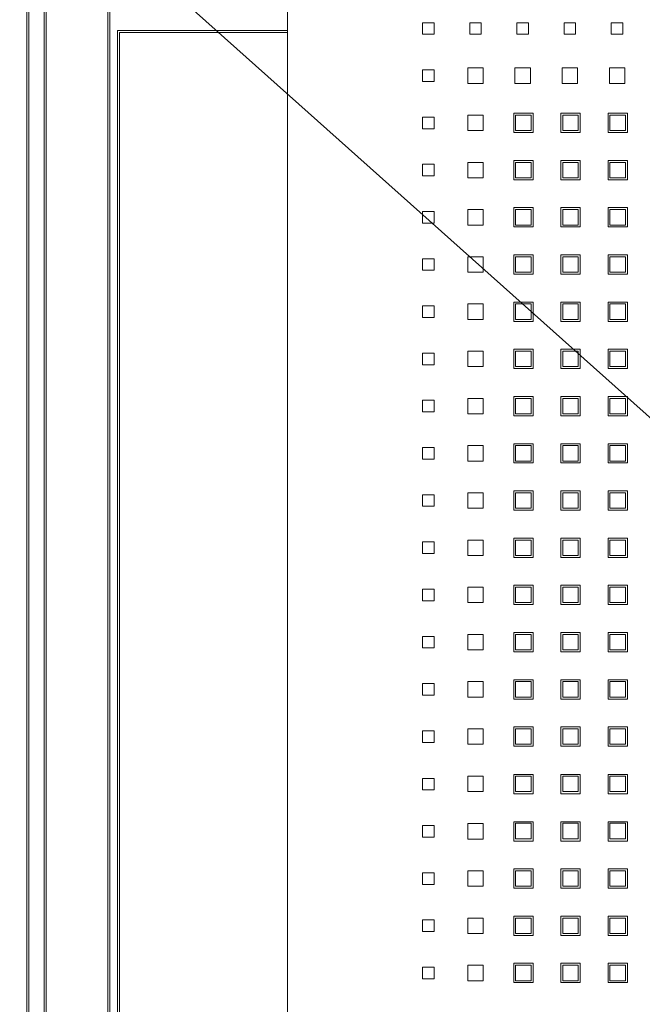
# Model space of a CAD drawing. Header units: millimetres. Extents: x -5941 to 19721, y -9230 to 6433.
# Tile 97 of 204: x 5840 to 5856, y -3926 to -3901. Entities that reach past the tile are written whole.
import ezdxf

# ---------------------------------------------------------------- set-up
doc = ezdxf.new("R2010")
doc.units = ezdxf.units.MM
doc.layers.add('A_SUFITY OPIS', color=1, linetype='Continuous')
doc.layers.add('GL-urzadzenia', color=6, linetype='Continuous', lineweight=20)

# ---------------------------------------------------------------- blocks, each defined once
blk = doc.blocks.new('RSen_55_ME_FB_SOg - fxza50a2veb - fully flat decoration panel - SH_daikin_tbq - standard-4997338-bottom')
at = {"lineweight": 18}
for p, q in [((-287.5, 287.5), (-287.5, -287.5)), ((-287, 287), (-287, -287)), ((-283, -283), (-283, 283)), ((-282.5, -282.5), (-282.5, 282.5)), ((-266.5, -266.5), (-266.5, 266.5)), ((-266, 266), (-266, -266)), ((-220, 220), (-220, -220)), ((-220, -220), (-220, 220)), ((-185, 185), (-182, 185)), ((-185, 182), (-185, 185)), ((-182, 185), (-182, 182)), ((-172.77, 182), (-172.77, 185)), ((-172.77, 185), (-169.77, 185)), ((-169.77, 185), (-169.77, 182)), ((-160.54, 182), (-160.54, 185)), ((-160.54, 185), (-157.54, 185)), ((-157.54, 185), (-157.54, 182)), ((-148.31, 182), (-148.31, 185)), ((-148.31, 185), (-145.31, 185)), ((-145.31, 185), (-145.31, 182)), ((-136.08, 182), (-136.08, 185)), ((-136.08, 185), (-133.08, 185)), ((-133.08, 185), (-133.08, 182)), ((-264, -183), (-264, 183)), ((-264, 183), (-222.14, 183)), ((-263.5, 182.5), (-263.5, -182.5)), ((-222.14, 182.5), (-263.5, 182.5)), ((-263.5, 182.5), (-263.5, 182.5)), ((-222.14, 183), (-220, 183)), ((-220, 182.5), (-222.14, 182.5)), ((-182, 182), (-185, 182)), ((-169.77, 182), (-172.77, 182)), ((-157.54, 182), (-160.54, 182)), ((-145.31, 182), (-148.31, 182)), ((-133.08, 182), (-136.08, 182)), ((-185, 172.77), (-182, 172.77)), ((-185, 169.77), (-185, 172.77)), ((-182, 172.77), (-182, 169.77)), ((-173.27, 169.27), (-173.27, 173.27)), ((-173.27, 173.27), (-169.27, 173.27)), ((-169.27, 173.27), (-169.27, 169.27)), ((-161.04, 169.27), (-161.04, 173.27)), ((-161.04, 173.27), (-157.04, 173.27)), ((-157.04, 173.27), (-157.04, 169.27)), ((-148.81, 169.27), (-148.81, 173.27)), ((-148.81, 173.27), (-144.81, 173.27)), ((-144.81, 173.27), (-144.81, 169.27)), ((-136.58, 169.27), (-136.58, 173.27)), ((-136.58, 173.27), (-132.58, 173.27)), ((-132.58, 173.27), (-132.58, 169.27)), ((-182, 169.77), (-185, 169.77)), ((-169.27, 169.27), (-173.27, 169.27)), ((-157.04, 169.27), (-161.04, 169.27)), ((-144.81, 169.27), (-148.81, 169.27)), ((-132.58, 169.27), (-136.58, 169.27)), ((-173.27, 157.04), (-173.27, 161.04)), ((-173.27, 161.04), (-169.27, 161.04)), ((-169.27, 161.04), (-169.27, 157.04)), ((-161.35, 156.54), (-161.35, 161.54)), ((-161.35, 161.54), (-156.35, 161.54)), ((-156.88, 161.04), (-160.88, 161.04)), ((-160.88, 161.04), (-160.88, 157.04)), ((-156.88, 157.04), (-156.88, 161.04)), ((-156.35, 161.54), (-156.35, 156.54)), ((-149.12, 156.54), (-149.12, 161.54)), ((-149.12, 161.54), (-144.12, 161.54)), ((-144.65, 161.04), (-148.65, 161.04)), ((-148.65, 161.04), (-148.65, 157.04)), ((-144.65, 157.04), (-144.65, 161.04)), ((-144.12, 161.54), (-144.12, 156.54)), ((-136.92, 156.54), (-136.92, 161.54)), ((-136.92, 161.54), (-131.92, 161.54)), ((-132.42, 161.04), (-136.42, 161.04)), ((-136.42, 161.04), (-136.42, 157.04)), ((-132.42, 157.04), (-132.42, 161.04)), ((-131.92, 161.54), (-131.92, 156.54)), ((-185, 160.54), (-182, 160.54)), ((-185, 157.54), (-185, 160.54)), ((-182, 160.54), (-182, 157.54)), ((-182, 157.54), (-185, 157.54)), ((-169.27, 157.04), (-173.27, 157.04)), ((-156.35, 156.54), (-161.35, 156.54)), ((-160.88, 157.04), (-156.88, 157.04)), ((-144.12, 156.54), (-149.12, 156.54)), ((-148.65, 157.04), (-144.65, 157.04)), ((-131.92, 156.54), (-136.92, 156.54)), ((-136.42, 157.04), (-132.42, 157.04)), ((-185, 148.31), (-182, 148.31)), ((-185, 145.31), (-185, 148.31)), ((-182, 148.31), (-182, 145.31)), ((-173.27, 144.81), (-173.27, 148.81)), ((-173.27, 148.81), (-169.27, 148.81)), ((-169.27, 148.81), (-169.27, 144.81)), ((-161.35, 144.31), (-161.35, 149.31)), ((-161.35, 149.31), (-156.35, 149.31)), ((-156.88, 148.81), (-160.88, 148.81)), ((-160.88, 148.81), (-160.88, 144.81)), ((-156.88, 144.81), (-156.88, 148.81)), ((-156.35, 149.31), (-156.35, 144.31)), ((-149.12, 144.31), (-149.12, 149.31)), ((-149.12, 149.31), (-144.12, 149.31)), ((-144.65, 148.81), (-148.65, 148.81)), ((-148.65, 148.81), (-148.65, 144.81)), ((-144.65, 144.81), (-144.65, 148.81)), ((-144.12, 149.31), (-144.12, 144.31)), ((-136.92, 144.31), (-136.92, 149.31)), ((-136.92, 149.31), (-131.92, 149.31)), ((-132.42, 148.81), (-136.42, 148.81)), ((-136.42, 148.81), (-136.42, 144.81)), ((-132.42, 144.81), (-132.42, 148.81)), ((-131.92, 149.31), (-131.92, 144.31)), ((-182, 145.31), (-185, 145.31)), ((-169.27, 144.81), (-173.27, 144.81)), ((-156.35, 144.31), (-161.35, 144.31)), ((-160.88, 144.81), (-156.88, 144.81)), ((-144.12, 144.31), (-149.12, 144.31)), ((-148.65, 144.81), (-144.65, 144.81)), ((-131.92, 144.31), (-136.92, 144.31)), ((-136.42, 144.81), (-132.42, 144.81)), ((-185, 136.08), (-182, 136.08)), ((-185, 133.08), (-185, 136.08)), ((-182, 136.08), (-182, 133.08)), ((-173.27, 132.58), (-173.27, 136.58)), ((-173.27, 136.58), (-169.27, 136.58)), ((-169.27, 136.58), (-169.27, 132.58)), ((-161.35, 132.08), (-161.35, 137.08)), ((-161.35, 137.08), (-156.35, 137.08)), ((-156.88, 136.58), (-160.88, 136.58)), ((-160.88, 136.58), (-160.88, 132.58)), ((-156.88, 132.58), (-156.88, 136.58)), ((-156.35, 137.08), (-156.35, 132.08)), ((-149.12, 132.08), (-149.12, 137.08)), ((-149.12, 137.08), (-144.12, 137.08)), ((-144.65, 136.58), (-148.65, 136.58)), ((-148.65, 136.58), (-148.65, 132.58)), ((-144.65, 132.58), (-144.65, 136.58)), ((-144.12, 137.08), (-144.12, 132.08)), ((-136.92, 132.08), (-136.92, 137.08)), ((-136.92, 137.08), (-131.92, 137.08)), ((-132.42, 136.58), (-136.42, 136.58)), ((-136.42, 136.58), (-136.42, 132.58)), ((-132.42, 132.58), (-132.42, 136.58)), ((-131.92, 137.08), (-131.92, 132.08)), ((-182, 133.08), (-185, 133.08)), ((-169.27, 132.58), (-173.27, 132.58)), ((-156.35, 132.08), (-161.35, 132.08)), ((-160.88, 132.58), (-156.88, 132.58)), ((-144.12, 132.08), (-149.12, 132.08)), ((-148.65, 132.58), (-144.65, 132.58)), ((-131.92, 132.08), (-136.92, 132.08)), ((-136.42, 132.58), (-132.42, 132.58)), ((-185, 123.85), (-182, 123.85)), ((-185, 120.85), (-185, 123.85)), ((-182, 123.85), (-182, 120.85)), ((-173.27, 120.35), (-173.27, 124.35)), ((-173.27, 124.35), (-169.27, 124.35)), ((-169.27, 124.35), (-169.27, 120.35)), ((-161.35, 119.85), (-161.35, 124.85)), ((-161.35, 124.85), (-156.35, 124.85)), ((-156.88, 124.35), (-160.88, 124.35)), ((-160.88, 124.35), (-160.88, 120.35)), ((-156.88, 120.35), (-156.88, 124.35)), ((-156.35, 124.85), (-156.35, 119.85)), ((-149.12, 119.85), (-149.12, 124.85)), ((-149.12, 124.85), (-144.12, 124.85)), ((-144.65, 124.35), (-148.65, 124.35)), ((-148.65, 124.35), (-148.65, 120.35)), ((-144.65, 120.35), (-144.65, 124.35)), ((-144.12, 124.85), (-144.12, 119.85)), ((-136.92, 119.85), (-136.92, 124.85)), ((-136.92, 124.85), (-131.92, 124.85)), ((-132.42, 124.35), (-136.42, 124.35)), ((-136.42, 124.35), (-136.42, 120.35)), ((-132.42, 120.35), (-132.42, 124.35)), ((-131.92, 124.85), (-131.92, 119.85)), ((-182, 120.85), (-185, 120.85)), ((-169.27, 120.35), (-173.27, 120.35)), ((-160.88, 120.35), (-156.88, 120.35)), ((-148.65, 120.35), (-144.65, 120.35)), ((-136.42, 120.35), (-132.42, 120.35)), ((-156.35, 119.85), (-161.35, 119.85)), ((-144.12, 119.85), (-149.12, 119.85)), ((-131.92, 119.85), (-136.92, 119.85)), ((-161.35, 107.62), (-161.35, 112.62)), ((-161.35, 112.62), (-156.35, 112.62)), ((-156.35, 112.62), (-156.35, 107.62)), ((-149.12, 107.62), (-149.12, 112.62)), ((-149.12, 112.62), (-144.12, 112.62)), ((-144.12, 112.62), (-144.12, 107.62)), ((-136.92, 107.62), (-136.92, 112.62)), ((-136.92, 112.62), (-131.92, 112.62)), ((-131.92, 112.62), (-131.92, 107.62)), ((-185, 111.62), (-182, 111.62)), ((-185, 108.62), (-185, 111.62)), ((-182, 111.62), (-182, 108.62)), ((-173.27, 108.12), (-173.27, 112.12)), ((-173.27, 112.12), (-169.27, 112.12)), ((-169.27, 112.12), (-169.27, 108.12)), ((-156.88, 112.12), (-160.88, 112.12)), ((-160.88, 112.12), (-160.88, 108.12)), ((-156.88, 108.12), (-156.88, 112.12)), ((-144.65, 112.12), (-148.65, 112.12)), ((-148.65, 112.12), (-148.65, 108.12)), ((-144.65, 108.12), (-144.65, 112.12)), ((-132.42, 112.12), (-136.42, 112.12)), ((-136.42, 112.12), (-136.42, 108.12)), ((-132.42, 108.12), (-132.42, 112.12)), ((-182, 108.62), (-185, 108.62)), ((-169.27, 108.12), (-173.27, 108.12)), ((-156.35, 107.62), (-161.35, 107.62)), ((-160.88, 108.12), (-156.88, 108.12)), ((-144.12, 107.62), (-149.12, 107.62)), ((-148.65, 108.12), (-144.65, 108.12)), ((-131.92, 107.62), (-136.92, 107.62)), ((-136.42, 108.12), (-132.42, 108.12)), ((-173.27, 95.89), (-173.27, 99.89)), ((-173.27, 99.89), (-169.27, 99.89)), ((-169.27, 99.89), (-169.27, 95.89)), ((-161.35, 95.39), (-161.35, 100.39)), ((-161.35, 100.39), (-156.35, 100.39)), ((-156.88, 99.89), (-160.88, 99.89)), ((-160.88, 99.89), (-160.88, 95.89)), ((-156.88, 95.89), (-156.88, 99.89)), ((-156.35, 100.39), (-156.35, 95.39)), ((-149.12, 95.39), (-149.12, 100.39)), ((-149.12, 100.39), (-144.12, 100.39)), ((-144.65, 99.89), (-148.65, 99.89)), ((-148.65, 99.89), (-148.65, 95.89)), ((-144.65, 95.89), (-144.65, 99.89)), ((-144.12, 100.39), (-144.12, 95.39)), ((-136.92, 95.39), (-136.92, 100.39)), ((-136.92, 100.39), (-131.92, 100.39)), ((-132.42, 99.89), (-136.42, 99.89)), ((-136.42, 99.89), (-136.42, 95.89)), ((-132.42, 95.89), (-132.42, 99.89)), ((-131.92, 100.39), (-131.92, 95.39)), ((-185, 99.39), (-182, 99.39)), ((-185, 96.39), (-185, 99.39)), ((-182, 99.39), (-182, 96.39)), ((-182, 96.39), (-185, 96.39)), ((-169.27, 95.89), (-173.27, 95.89)), ((-156.35, 95.39), (-161.35, 95.39)), ((-160.88, 95.89), (-156.88, 95.89)), ((-144.12, 95.39), (-149.12, 95.39)), ((-148.65, 95.89), (-144.65, 95.89)), ((-131.92, 95.39), (-136.92, 95.39)), ((-136.42, 95.89), (-132.42, 95.89)), ((-185, 87.16), (-182, 87.16)), ((-185, 84.16), (-185, 87.16)), ((-182, 87.16), (-182, 84.16)), ((-173.27, 83.66), (-173.27, 87.66)), ((-173.27, 87.66), (-169.27, 87.66)), ((-169.27, 87.66), (-169.27, 83.66)), ((-161.35, 83.16), (-161.35, 88.16)), ((-161.35, 88.16), (-156.35, 88.16)), ((-156.88, 87.66), (-160.88, 87.66)), ((-160.88, 87.66), (-160.88, 83.66)), ((-156.88, 83.66), (-156.88, 87.66)), ((-156.35, 88.16), (-156.35, 83.16)), ((-149.12, 83.16), (-149.12, 88.16)), ((-149.12, 88.16), (-144.12, 88.16)), ((-144.65, 87.66), (-148.65, 87.66)), ((-148.65, 87.66), (-148.65, 83.66)), ((-144.65, 83.66), (-144.65, 87.66)), ((-144.12, 88.16), (-144.12, 83.16)), ((-136.92, 83.16), (-136.92, 88.16)), ((-136.92, 88.16), (-131.92, 88.16)), ((-132.42, 87.66), (-136.42, 87.66)), ((-136.42, 87.66), (-136.42, 83.66)), ((-132.42, 83.66), (-132.42, 87.66)), ((-131.92, 88.16), (-131.92, 83.16)), ((-182, 84.16), (-185, 84.16)), ((-169.27, 83.66), (-173.27, 83.66)), ((-156.35, 83.16), (-161.35, 83.16)), ((-160.88, 83.66), (-156.88, 83.66)), ((-144.12, 83.16), (-149.12, 83.16)), ((-148.65, 83.66), (-144.65, 83.66)), ((-131.92, 83.16), (-136.92, 83.16)), ((-136.42, 83.66), (-132.42, 83.66)), ((-185, 74.93), (-182, 74.93)), ((-185, 71.93), (-185, 74.93)), ((-182, 74.93), (-182, 71.93)), ((-173.27, 71.43), (-173.27, 75.43)), ((-173.27, 75.43), (-169.27, 75.43)), ((-169.27, 75.43), (-169.27, 71.43)), ((-161.35, 70.93), (-161.35, 75.93)), ((-161.35, 75.93), (-156.35, 75.93)), ((-156.88, 75.43), (-160.88, 75.43)), ((-160.88, 75.43), (-160.88, 71.43)), ((-156.88, 71.43), (-156.88, 75.43)), ((-156.35, 75.93), (-156.35, 70.93)), ((-149.12, 70.93), (-149.12, 75.93)), ((-149.12, 75.93), (-144.12, 75.93)), ((-144.65, 75.43), (-148.65, 75.43)), ((-148.65, 75.43), (-148.65, 71.43)), ((-144.65, 71.43), (-144.65, 75.43)), ((-144.12, 75.93), (-144.12, 70.93)), ((-136.92, 70.93), (-136.92, 75.93)), ((-136.92, 75.93), (-131.92, 75.93)), ((-132.42, 75.43), (-136.42, 75.43)), ((-136.42, 75.43), (-136.42, 71.43)), ((-132.42, 71.43), (-132.42, 75.43)), ((-131.92, 75.93), (-131.92, 70.93)), ((-182, 71.93), (-185, 71.93)), ((-169.27, 71.43), (-173.27, 71.43)), ((-160.88, 71.43), (-156.88, 71.43)), ((-148.65, 71.43), (-144.65, 71.43)), ((-136.42, 71.43), (-132.42, 71.43)), ((-156.35, 70.93), (-161.35, 70.93)), ((-144.12, 70.93), (-149.12, 70.93)), ((-131.92, 70.93), (-136.92, 70.93)), ((-185, 62.7), (-182, 62.7)), ((-185, 59.7), (-185, 62.7)), ((-182, 62.7), (-182, 59.7)), ((-173.27, 59.2), (-173.27, 63.2)), ((-173.27, 63.2), (-169.27, 63.2)), ((-169.27, 63.2), (-169.27, 59.2)), ((-161.35, 58.7), (-161.35, 63.7)), ((-161.35, 63.7), (-156.35, 63.7)), ((-156.88, 63.2), (-160.88, 63.2)), ((-160.88, 63.2), (-160.88, 59.2)), ((-156.88, 59.2), (-156.88, 63.2)), ((-156.35, 63.7), (-156.35, 58.7)), ((-149.12, 58.7), (-149.12, 63.7)), ((-149.12, 63.7), (-144.12, 63.7)), ((-144.65, 63.2), (-148.65, 63.2)), ((-148.65, 63.2), (-148.65, 59.2)), ((-144.65, 59.2), (-144.65, 63.2)), ((-144.12, 63.7), (-144.12, 58.7)), ((-136.92, 58.7), (-136.92, 63.7)), ((-136.92, 63.7), (-131.92, 63.7)), ((-132.42, 63.2), (-136.42, 63.2)), ((-136.42, 63.2), (-136.42, 59.2)), ((-132.42, 59.2), (-132.42, 63.2)), ((-131.92, 63.7), (-131.92, 58.7)), ((-182, 59.7), (-185, 59.7)), ((-169.27, 59.2), (-173.27, 59.2)), ((-156.35, 58.7), (-161.35, 58.7)), ((-160.88, 59.2), (-156.88, 59.2)), ((-144.12, 58.7), (-149.12, 58.7)), ((-148.65, 59.2), (-144.65, 59.2)), ((-131.92, 58.7), (-136.92, 58.7)), ((-136.42, 59.2), (-132.42, 59.2)), ((-161.35, 46.47), (-161.35, 51.47)), ((-161.35, 51.47), (-156.35, 51.47)), ((-156.35, 51.47), (-156.35, 46.47)), ((-149.12, 46.47), (-149.12, 51.47)), ((-149.12, 51.47), (-144.12, 51.47)), ((-144.12, 51.47), (-144.12, 46.47)), ((-136.92, 46.47), (-136.92, 51.47)), ((-136.92, 51.47), (-131.92, 51.47)), ((-131.92, 51.47), (-131.92, 46.47)), ((-185, 50.47), (-182, 50.47)), ((-185, 47.47), (-185, 50.47)), ((-182, 50.47), (-182, 47.47)), ((-173.27, 46.97), (-173.27, 50.97)), ((-173.27, 50.97), (-169.27, 50.97)), ((-169.27, 50.97), (-169.27, 46.97)), ((-156.88, 50.97), (-160.88, 50.97)), ((-160.88, 50.97), (-160.88, 46.97)), ((-156.88, 46.97), (-156.88, 50.97)), ((-144.65, 50.97), (-148.65, 50.97)), ((-148.65, 50.97), (-148.65, 46.97)), ((-144.65, 46.97), (-144.65, 50.97)), ((-132.42, 50.97), (-136.42, 50.97)), ((-136.42, 50.97), (-136.42, 46.97)), ((-132.42, 46.97), (-132.42, 50.97)), ((-182, 47.47), (-185, 47.47)), ((-169.27, 46.97), (-173.27, 46.97)), ((-156.35, 46.47), (-161.35, 46.47)), ((-160.88, 46.97), (-156.88, 46.97)), ((-144.12, 46.47), (-149.12, 46.47)), ((-148.65, 46.97), (-144.65, 46.97)), ((-131.92, 46.47), (-136.92, 46.47)), ((-136.42, 46.97), (-132.42, 46.97)), ((-173.27, 34.74), (-173.27, 38.74)), ((-173.27, 38.74), (-169.27, 38.74)), ((-169.27, 38.74), (-169.27, 34.74)), ((-161.35, 34.24), (-161.35, 39.24)), ((-161.35, 39.24), (-156.35, 39.24)), ((-156.88, 38.74), (-160.88, 38.74)), ((-160.88, 38.74), (-160.88, 34.74)), ((-156.88, 34.74), (-156.88, 38.74)), ((-156.35, 39.24), (-156.35, 34.24)), ((-149.12, 34.24), (-149.12, 39.24)), ((-149.12, 39.24), (-144.12, 39.24)), ((-144.65, 38.74), (-148.65, 38.74)), ((-148.65, 38.74), (-148.65, 34.74)), ((-144.65, 34.74), (-144.65, 38.74)), ((-144.12, 39.24), (-144.12, 34.24)), ((-136.92, 34.24), (-136.92, 39.24)), ((-136.92, 39.24), (-131.92, 39.24)), ((-132.42, 38.74), (-136.42, 38.74)), ((-136.42, 38.74), (-136.42, 34.74)), ((-132.42, 34.74), (-132.42, 38.74)), ((-131.92, 39.24), (-131.92, 34.24)), ((-185, 38.24), (-182, 38.24)), ((-185, 35.24), (-185, 38.24)), ((-182, 38.24), (-182, 35.24)), ((-182, 35.24), (-185, 35.24)), ((-169.27, 34.74), (-173.27, 34.74)), ((-156.35, 34.24), (-161.35, 34.24)), ((-160.88, 34.74), (-156.88, 34.74)), ((-144.12, 34.24), (-149.12, 34.24)), ((-148.65, 34.74), (-144.65, 34.74)), ((-131.92, 34.24), (-136.92, 34.24)), ((-136.42, 34.74), (-132.42, 34.74)), ((-185, 26.01), (-182, 26.01)), ((-185, 23.01), (-185, 26.01)), ((-182, 26.01), (-182, 23.01)), ((-173.27, 22.51), (-173.27, 26.51)), ((-173.27, 26.51), (-169.27, 26.51)), ((-169.27, 26.51), (-169.27, 22.51)), ((-161.35, 22.01), (-161.35, 27.01)), ((-161.35, 27.01), (-156.35, 27.01)), ((-156.88, 26.51), (-160.88, 26.51)), ((-160.88, 26.51), (-160.88, 22.51)), ((-156.88, 22.51), (-156.88, 26.51)), ((-156.35, 27.01), (-156.35, 22.01)), ((-149.12, 22.01), (-149.12, 27.01)), ((-149.12, 27.01), (-144.12, 27.01)), ((-144.65, 26.51), (-148.65, 26.51)), ((-148.65, 26.51), (-148.65, 22.51)), ((-144.65, 22.51), (-144.65, 26.51)), ((-144.12, 27.01), (-144.12, 22.01)), ((-136.92, 22.01), (-136.92, 27.01)), ((-136.92, 27.01), (-131.92, 27.01)), ((-132.42, 26.51), (-136.42, 26.51)), ((-136.42, 26.51), (-136.42, 22.51)), ((-132.42, 22.51), (-132.42, 26.51)), ((-131.92, 27.01), (-131.92, 22.01)), ((-182, 23.01), (-185, 23.01)), ((-169.27, 22.51), (-173.27, 22.51)), ((-156.35, 22.01), (-161.35, 22.01)), ((-160.88, 22.51), (-156.88, 22.51)), ((-144.12, 22.01), (-149.12, 22.01)), ((-148.65, 22.51), (-144.65, 22.51)), ((-131.92, 22.01), (-136.92, 22.01)), ((-136.42, 22.51), (-132.42, 22.51)), ((-185, 13.78), (-182, 13.78)), ((-185, 10.78), (-185, 13.78)), ((-182, 13.78), (-182, 10.78)), ((-173.27, 10.28), (-173.27, 14.28)), ((-173.27, 14.28), (-169.27, 14.28)), ((-169.27, 14.28), (-169.27, 10.28)), ((-161.35, 9.78), (-161.35, 14.78)), ((-161.35, 14.78), (-156.35, 14.78)), ((-156.88, 14.28), (-160.88, 14.28)), ((-160.88, 14.28), (-160.88, 10.28)), ((-156.88, 10.28), (-156.88, 14.28)), ((-156.35, 14.78), (-156.35, 9.78)), ((-149.12, 9.78), (-149.12, 14.78)), ((-149.12, 14.78), (-144.12, 14.78)), ((-144.65, 14.28), (-148.65, 14.28)), ((-148.65, 14.28), (-148.65, 10.28)), ((-144.65, 10.28), (-144.65, 14.28)), ((-144.12, 14.78), (-144.12, 9.78)), ((-136.92, 9.78), (-136.92, 14.78)), ((-136.92, 14.78), (-131.92, 14.78)), ((-132.42, 14.28), (-136.42, 14.28)), ((-136.42, 14.28), (-136.42, 10.28)), ((-132.42, 10.28), (-132.42, 14.28)), ((-131.92, 14.78), (-131.92, 9.78)), ((-182, 10.78), (-185, 10.78)), ((-169.27, 10.28), (-173.27, 10.28)), ((-160.88, 10.28), (-156.88, 10.28)), ((-148.65, 10.28), (-144.65, 10.28)), ((-136.42, 10.28), (-132.42, 10.28)), ((-156.35, 9.78), (-161.35, 9.78)), ((-144.12, 9.78), (-149.12, 9.78)), ((-131.92, 9.78), (-136.92, 9.78)), ((-185, 1.55), (-182, 1.55)), ((-185, -1.45), (-185, 1.55)), ((-182, 1.55), (-182, -1.45)), ((-173.27, -1.95), (-173.27, 2.05)), ((-173.27, 2.05), (-169.27, 2.05)), ((-169.27, 2.05), (-169.27, -1.95)), ((-161.35, -2.45), (-161.35, 2.55)), ((-161.35, 2.55), (-156.35, 2.55)), ((-156.88, 2.05), (-160.88, 2.05)), ((-160.88, 2.05), (-160.88, -1.95)), ((-156.88, -1.95), (-156.88, 2.05)), ((-156.35, 2.55), (-156.35, -2.45)), ((-149.12, -2.45), (-149.12, 2.55)), ((-149.12, 2.55), (-144.12, 2.55)), ((-144.65, 2.05), (-148.65, 2.05)), ((-148.65, 2.05), (-148.65, -1.95)), ((-144.65, -1.95), (-144.65, 2.05)), ((-144.12, 2.55), (-144.12, -2.45)), ((-136.92, -2.45), (-136.92, 2.55)), ((-136.92, 2.55), (-131.92, 2.55)), ((-132.42, 2.05), (-136.42, 2.05)), ((-136.42, 2.05), (-136.42, -1.95)), ((-132.42, -1.95), (-132.42, 2.05)), ((-131.92, 2.55), (-131.92, -2.45)), ((-182, -1.45), (-185, -1.45)), ((-169.27, -1.95), (-173.27, -1.95)), ((-156.35, -2.45), (-161.35, -2.45)), ((-160.88, -1.95), (-156.88, -1.95)), ((-144.12, -2.45), (-149.12, -2.45)), ((-148.65, -1.95), (-144.65, -1.95)), ((-131.92, -2.45), (-136.92, -2.45)), ((-136.42, -1.95), (-132.42, -1.95)), ((-173.27, -14.18), (-173.27, -10.18)), ((-173.27, -10.18), (-169.27, -10.18)), ((-169.27, -10.18), (-169.27, -14.18)), ((-161.35, -9.78), (-156.35, -9.78)), ((-161.35, -14.78), (-161.35, -9.78)), ((-156.88, -10.18), (-160.88, -10.18)), ((-160.88, -10.18), (-160.88, -14.18)), ((-156.88, -14.18), (-156.88, -10.18)), ((-156.35, -9.78), (-156.35, -14.78)), ((-149.12, -9.78), (-144.12, -9.78)), ((-149.12, -14.78), (-149.12, -9.78)), ((-144.65, -10.18), (-148.65, -10.18)), ((-148.65, -10.18), (-148.65, -14.18)), ((-144.65, -14.18), (-144.65, -10.18)), ((-144.12, -9.78), (-144.12, -14.78)), ((-136.92, -14.78), (-136.92, -9.78)), ((-136.92, -9.78), (-131.92, -9.78)), ((-132.42, -10.18), (-136.42, -10.18)), ((-136.42, -10.18), (-136.42, -14.18)), ((-132.42, -14.18), (-132.42, -10.18)), ((-131.92, -9.78), (-131.92, -14.78)), ((-185, -13.78), (-185, -10.78)), ((-185, -10.78), (-182, -10.78)), ((-182, -10.78), (-182, -13.78)), ((-182, -13.78), (-185, -13.78)), ((-169.27, -14.18), (-173.27, -14.18)), ((-156.35, -14.78), (-161.35, -14.78)), ((-160.88, -14.18), (-156.88, -14.18)), ((-144.12, -14.78), (-149.12, -14.78)), ((-148.65, -14.18), (-144.65, -14.18)), ((-131.92, -14.78), (-136.92, -14.78)), ((-136.42, -14.18), (-132.42, -14.18)), ((-173.27, -26.51), (-173.27, -22.51)), ((-173.27, -22.51), (-169.27, -22.51)), ((-169.27, -22.51), (-169.27, -26.51)), ((-161.35, -22.01), (-156.35, -22.01)), ((-161.35, -27.01), (-161.35, -22.01)), ((-156.88, -22.41), (-160.88, -22.41)), ((-160.88, -22.41), (-160.88, -26.41)), ((-156.88, -26.41), (-156.88, -22.41)), ((-156.35, -22.01), (-156.35, -27.01)), ((-149.12, -22.01), (-144.12, -22.01)), ((-149.12, -27.01), (-149.12, -22.01)), ((-144.65, -22.41), (-148.65, -22.41)), ((-148.65, -22.41), (-148.65, -26.41)), ((-144.65, -26.41), (-144.65, -22.41)), ((-144.12, -22.01), (-144.12, -27.01)), ((-136.92, -27.01), (-136.92, -22.01)), ((-136.92, -22.01), (-131.92, -22.01)), ((-132.42, -22.41), (-136.42, -22.41)), ((-136.42, -22.41), (-136.42, -26.41)), ((-132.42, -26.41), (-132.42, -22.41)), ((-131.92, -22.01), (-131.92, -27.01)), ((-185, -26.01), (-185, -23.01)), ((-185, -23.01), (-182, -23.01)), ((-182, -23.01), (-182, -26.01)), ((-182, -26.01), (-185, -26.01)), ((-169.27, -26.51), (-173.27, -26.51)), ((-156.35, -27.01), (-161.35, -27.01)), ((-160.88, -26.41), (-156.88, -26.41)), ((-144.12, -27.01), (-149.12, -27.01)), ((-148.65, -26.41), (-144.65, -26.41)), ((-131.92, -27.01), (-136.92, -27.01)), ((-136.42, -26.41), (-132.42, -26.41)), ((-185, -38.24), (-185, -35.24)), ((-185, -35.24), (-182, -35.24)), ((-182, -35.24), (-182, -38.24)), ((-173.27, -38.74), (-173.27, -34.74)), ((-173.27, -34.74), (-169.27, -34.74)), ((-169.27, -34.74), (-169.27, -38.74)), ((-161.35, -34.24), (-156.35, -34.24)), ((-161.35, -39.24), (-161.35, -34.24)), ((-156.88, -34.74), (-160.88, -34.74)), ((-160.88, -34.74), (-160.88, -38.74)), ((-156.88, -38.74), (-156.88, -34.74)), ((-156.35, -34.24), (-156.35, -39.24)), ((-149.12, -34.24), (-144.12, -34.24)), ((-149.12, -39.24), (-149.12, -34.24)), ((-144.65, -34.74), (-148.65, -34.74)), ((-148.65, -34.74), (-148.65, -38.74)), ((-144.65, -38.74), (-144.65, -34.74)), ((-144.12, -34.24), (-144.12, -39.24)), ((-136.92, -39.24), (-136.92, -34.24)), ((-136.92, -34.24), (-131.92, -34.24)), ((-132.42, -34.74), (-136.42, -34.74)), ((-136.42, -34.74), (-136.42, -38.74)), ((-132.42, -38.74), (-132.42, -34.74)), ((-131.92, -34.24), (-131.92, -39.24)), ((-182, -38.24), (-185, -38.24)), ((-169.27, -38.74), (-173.27, -38.74)), ((-156.35, -39.24), (-161.35, -39.24)), ((-160.88, -38.74), (-156.88, -38.74)), ((-144.12, -39.24), (-149.12, -39.24)), ((-148.65, -38.74), (-144.65, -38.74)), ((-131.92, -39.24), (-136.92, -39.24)), ((-136.42, -38.74), (-132.42, -38.74)), ((-185, -50.47), (-185, -47.47)), ((-185, -47.47), (-182, -47.47)), ((-182, -47.47), (-182, -50.47)), ((-173.27, -50.97), (-173.27, -46.97)), ((-173.27, -46.97), (-169.27, -46.97)), ((-169.27, -46.97), (-169.27, -50.97)), ((-161.35, -46.47), (-156.35, -46.47)), ((-161.35, -51.47), (-161.35, -46.47)), ((-156.88, -46.97), (-160.88, -46.97)), ((-160.88, -46.97), (-160.88, -50.97)), ((-156.88, -50.97), (-156.88, -46.97)), ((-156.35, -46.47), (-156.35, -51.47)), ((-149.12, -46.47), (-144.12, -46.47)), ((-149.12, -51.47), (-149.12, -46.47)), ((-144.65, -46.97), (-148.65, -46.97)), ((-148.65, -46.97), (-148.65, -50.97)), ((-144.65, -50.97), (-144.65, -46.97)), ((-144.12, -46.47), (-144.12, -51.47)), ((-136.92, -51.47), (-136.92, -46.47)), ((-136.92, -46.47), (-131.92, -46.47)), ((-132.42, -46.97), (-136.42, -46.97)), ((-136.42, -46.97), (-136.42, -50.97)), ((-132.42, -50.97), (-132.42, -46.97)), ((-131.92, -46.47), (-131.92, -51.47)), ((-182, -50.47), (-185, -50.47)), ((-169.27, -50.97), (-173.27, -50.97)), ((-160.88, -50.97), (-156.88, -50.97)), ((-148.65, -50.97), (-144.65, -50.97)), ((-136.42, -50.97), (-132.42, -50.97)), ((-156.35, -51.47), (-161.35, -51.47)), ((-144.12, -51.47), (-149.12, -51.47)), ((-131.92, -51.47), (-136.92, -51.47)), ((-185, -62.7), (-185, -59.7)), ((-185, -59.7), (-182, -59.7)), ((-182, -59.7), (-182, -62.7)), ((-173.27, -63.2), (-173.27, -59.2)), ((-173.27, -59.2), (-169.27, -59.2)), ((-169.27, -59.2), (-169.27, -63.2)), ((-161.35, -58.7), (-156.35, -58.7)), ((-161.35, -63.7), (-161.35, -58.7)), ((-156.88, -59.2), (-160.88, -59.2)), ((-160.88, -59.2), (-160.88, -63.2)), ((-156.88, -63.2), (-156.88, -59.2)), ((-156.35, -58.7), (-156.35, -63.7)), ((-149.12, -58.7), (-144.12, -58.7)), ((-149.12, -63.7), (-149.12, -58.7)), ((-144.65, -59.2), (-148.65, -59.2)), ((-148.65, -59.2), (-148.65, -63.2)), ((-144.65, -63.2), (-144.65, -59.2)), ((-144.12, -58.7), (-144.12, -63.7)), ((-136.92, -63.7), (-136.92, -58.7)), ((-136.92, -58.7), (-131.92, -58.7)), ((-132.42, -59.2), (-136.42, -59.2)), ((-136.42, -59.2), (-136.42, -63.2)), ((-132.42, -63.2), (-132.42, -59.2)), ((-131.92, -58.7), (-131.92, -63.7)), ((-182, -62.7), (-185, -62.7)), ((-169.27, -63.2), (-173.27, -63.2)), ((-156.35, -63.7), (-161.35, -63.7)), ((-160.88, -63.2), (-156.88, -63.2)), ((-144.12, -63.7), (-149.12, -63.7)), ((-148.65, -63.2), (-144.65, -63.2)), ((-131.92, -63.7), (-136.92, -63.7)), ((-136.42, -63.2), (-132.42, -63.2))]:
    blk.add_line(p, q, dxfattribs=at)
blk = doc.blocks.new('2658cea6-5bf1-4a8d-8ecb-1a42f1d0a86a')
at = {"lineweight": 18}
blk.add_blockref('RSen_55_ME_FB_SOg - fxza50a2veb - fully flat decoration panel - SH_daikin_tbq - standard-4997338-bottom', (0, 0), dxfattribs=at)
blk = doc.blocks.new('116a95a6-ef70-443d-9a1b-21b416471860')
at = {"layer": 'GL-urzadzenia', "xscale": 0.1, "yscale": 0.1, "zscale": 0.1}
blk.add_blockref('2658cea6-5bf1-4a8d-8ecb-1a42f1d0a86a', (35.05, -31), dxfattribs=at)

msp = doc.modelspace()

# ---------------------------------------------------------------- linework, layer by layer
at = {"layer": 'A_SUFITY OPIS'}
msp.add_lwpolyline([(5873.282, -3925.855), (5813.337, -3872.356), (5687.922, -3872.356)], dxfattribs=at)

# ---------------------------------------------------------------- block references
at = {"layer": 'GL-urzadzenia'}
msp.add_blockref('116a95a6-ef70-443d-9a1b-21b416471860', (5833.982, -3888.085), dxfattribs=at)

doc.saveas('drawing.dxf')
